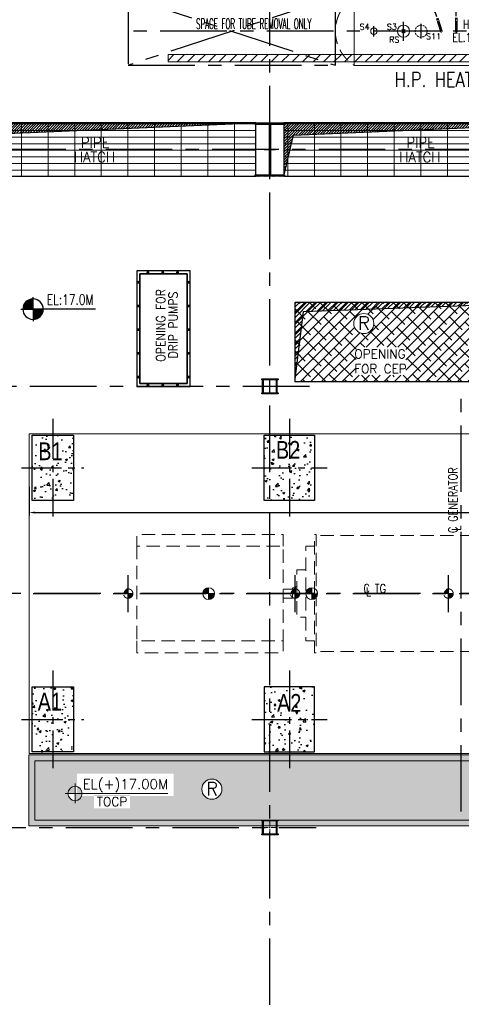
# Model space of a CAD drawing. Header units: inches. Extents: x 306235 to 1392759, y -66369 to 421098.
# Tile 69 of 91: x 465241 to 480168, y 96250 to 129514. Entities that reach past the tile are written whole.
import ezdxf
from ezdxf.enums import TextEntityAlignment as Align

# ---------------------------------------------------------------- set-up
doc = ezdxf.new("R2010")
doc.units = ezdxf.units.IN
doc.header["$LTSCALE"] = 1800
doc.header["$MEASUREMENT"] = 0
for name, pattern in [('CENTER', [2, 1.25, -0.25, 0.25, -0.25]), ('CENTER2', [1.125, 0.75, -0.125, 0.125, -0.125]), ('HIDDEN', [0.375, 0.25, -0.125]), ('HIDDEN2', [0.1875, 0.125, -0.0625])]:
    doc.linetypes.add(name, pattern=pattern)
doc.layers.get('0').update_dxf_attribs({"color": 253, "lineweight": 9})
for name, color, linetype, lineweight in [('1', 7, 'Continuous', 18), ('A-CHEQUERED PLATE HATCH', 252, 'Continuous', 9), ('A-CUT OUT', 3, 'Continuous', 30), ('A-REMOVABLE GRATING', 252, 'Continuous', 9), ('CONCRETE', 145, 'Continuous', 18), ('EQPT', 8, 'HIDDEN', 9), ('EQUIP', 8, 'HIDDEN', 9), ('STEEL', 231, 'Continuous', 18), ('TAG', 4, 'Continuous', 15)]:
    doc.layers.add(name, color=color, linetype=linetype, lineweight=lineweight)
for name, color, linetype in [('AUX COL', 1, 'Continuous'), ('CEN', 2, 'CENTER'), ('CEN_EQPT', 2, 'CENTER'), ('COL', 1, 'Continuous'), ('DIM', 4, 'Continuous'), ('EXPERIMENT', 6, 'Continuous'), ('GRID', 251, 'CENTER'), ('HATCH', 9, 'Continuous'), ('OPENING', 40, 'Continuous'), ('pedestel', 1, 'Continuous'), ('TEXT', 3, 'Continuous')]:
    doc.layers.add(name, color=color, linetype=linetype)
doc.styles.add('AR', font='arial.ttf')
doc.styles.add('COMPLEX', font='complex')
doc.styles.add('ROAMNS', font='ROMANS.shx')
doc.styles.add('ROMANS', font='romans.shx')
doc.styles.add('ROMANT', font='romant')
doc.styles.add('SIMPLEX-25', font='simplex.shx')
doc.styles.get("Standard").update_dxf_attribs({"font": 'arial.ttf'})
doc.dimstyles.new('DIM INT 1', dxfattribs={"dimtxt": 300, "dimasz": 200, "dimexe": 100, "dimexo": 100, "dimgap": 100, "dimtad": 1, "dimdec": 0, "dimzin": 13, "dimdsep": 46, "dimlunit": 5, "dimtxsty": 'ROAMNS', "dimblk1": 'CLOSEDBLANK', "dimcen": 0.09, "dimclrd": 9, "dimclre": 9, "dimclrt": 4, "dimadec": 0, "dimazin": 0, "dimtfac": 1, "dimtdec": 0, "dimtix": 1, "dimtmove": 2, "dimatfit": 3, "dimfxl": 1, "dimtolj": 1, "dimtzin": 13, "dimarcsym": 0})
pattern_1 = [(50, (-879360.7, -31358.3), (717.2602, -62.75213), [75, -825]), (355, (-879360.7, -31358.3), (-138.7513, 752.1921), [60, -660]), (100.4514, (-879300.94, -31363.5), (578.5094, 689.43954), [63.7402, -701.1421]), (46.1842, (-879360.7, -31158.3), (1067.241, -165.519), [112.5, -1237.5]), (96.6356, (-879271.8, -31172.1), (934.6627, 974.1179), [95.6103, -1051.713]), (351.1842, (-879360.7, -31158.3), (934.662, 974.1186), [90, -990]), (21, (-879260.7, -31208.3), (596.90705, -402.6189), [75, -825]), (326, (-879260.7, -31208.3), (243.3153, 725.15005), [60, -660]), (71.4514, (-879211, -31241.8), (840.2226, 322.5305), [63.7402, -701.1421]), (37.5, (-879360.7, -31358.27), (12.159855, 332.89385), [0, -652, 0, -670, 0, -662.5]), (7.5, (-879360.7, -31358.27), (263.06954, 394.41171), [0, -382, 0, -637, 0, -252.5]), (327.5, (-879583.7, -31358.27), (533.82244, -22.55487), [0, -250, 0, -780, 0, -1035]), (317.5, (-879683.7, -31358.27), (583.18617, 100.10498), [0, -325, 0, -518, 0, -735])]
pattern_2 = [(50, (-878960.7, -31358.3), (717.2602, -62.75213), [75, -825]), (355, (-878960.7, -31358.3), (-138.7513, 752.1921), [60, -660]), (100.4514, (-878900.94, -31363.5), (578.5094, 689.43954), [63.7402, -701.1421]), (46.1842, (-878960.7, -31158.3), (1067.241, -165.519), [112.5, -1237.5]), (96.6356, (-878871.8, -31172.1), (934.6627, 974.1179), [95.6103, -1051.713]), (351.1842, (-878960.7, -31158.3), (934.662, 974.1186), [90, -990]), (21, (-878860.7, -31208.3), (596.90705, -402.6189), [75, -825]), (326, (-878860.7, -31208.3), (243.3153, 725.15005), [60, -660]), (71.4514, (-878811, -31241.8), (840.2226, 322.5305), [63.7402, -701.1421]), (37.5, (-878960.7, -31358.27), (12.159855, 332.89385), [0, -652, 0, -670, 0, -662.5]), (7.5, (-878960.7, -31358.27), (263.06954, 394.41171), [0, -382, 0, -637, 0, -252.5]), (327.5, (-879183.7, -31358.27), (533.82244, -22.55487), [0, -250, 0, -780, 0, -1035]), (317.5, (-879283.7, -31358.27), (583.18617, 100.10498), [0, -325, 0, -518, 0, -735])]

# ---------------------------------------------------------------- blocks, each defined once
blk = doc.blocks.new('*X652')
at = {"color": 0}
for p, q in [((36154, 29375), (36330, 29375)), ((36183, 29400), (36330, 29400)), ((36226, 29425), (36330, 29425)), ((36080, 29200), (36330, 29200)), ((36081, 29225), (36330, 29225)), ((36085, 29250), (36330, 29250)), ((36092, 29275), (36330, 29275)), ((36102, 29300), (36330, 29300)), ((36115, 29325), (36330, 29325)), ((36132, 29350), (36330, 29350))]:
    blk.add_line(p, q, dxfattribs=at)
blk = doc.blocks.new('LL')
for p, q in [((-711, 0), (-711, 423)), ((-1136, 0), (-711, 0)), ((1493, 0), (-711, 0)), ((-711, 0), (-711, -418))]:
    blk.add_line(p, q)
for start, end in [(90, 180), (0, 90), (180, 270), (270, 0)]:
    blk.add_arc((-711, 0), 360, start, end)
at = {"xscale": 1.44, "yscale": 1.44, "zscale": 1.44}
blk.add_blockref('*X652', (-53026, -42044), dxfattribs=at)
at = {"xscale": 1.44, "yscale": 1.44, "zscale": 1.44, "rotation": 180}
blk.add_blockref('*X652', (51604, 42044), dxfattribs=at)
at = {"flags": 4}
blk.add_attdef('LEVEL', (-222, 154), '', height=432, dxfattribs=at)
blk = doc.blocks.new('TUR')
h = blk.add_hatch(color=256)
h.paths.add_polyline_path([(-491443, -110336, -0.414214), (-491601, -110494), (-491601, -110336)])
h.paths.add_polyline_path([(-491601, -110336), (-491760, -110336, -0.414214), (-491601, -110177)])
h = blk.add_hatch(color=256)
h.paths.add_polyline_path([(-485803, -110336, -0.414214), (-485961, -110494), (-485961, -110336)])
h.paths.add_polyline_path([(-485961, -110336), (-486120, -110336, -0.414214), (-485961, -110177)])
h = blk.add_hatch(color=256)
h.paths.add_polyline_path([(-480618, -110336, -0.414214), (-480776, -110494), (-480776, -110336)])
h.paths.add_polyline_path([(-480776, -110336), (-480935, -110336, -0.414214), (-480776, -110177)])
for p, q in [((-491760, -110336), (-491443, -110336)), ((-491601, -110494), (-491601, -110177)), ((-486120, -110336), (-485803, -110336)), ((-485961, -110494), (-485961, -110177)), ((-480935, -110336), (-480618, -110336)), ((-480776, -110494), (-480776, -110177))]:
    blk.add_line(p, q)
for centre in [(-491601, -110336), (-485961, -110336), (-480776, -110336)]:
    blk.add_circle(centre, 159)
at = {"layer": 'CEN', "linetype": 'CENTER2'}
for p, q in [((-491601, -110960), (-491601, -109711)), ((-485961, -110960), (-485961, -109711)), ((-480776, -110960), (-480776, -109711))]:
    blk.add_line(p, q, dxfattribs=at)
at = {"layer": 'EQPT', "flags": 128}
for points in [[(-486365, -108736), (-486365, -108336), (-491310, -108336), (-491310, -108736), (-486365, -108736), (-486365, -111936), (-491310, -111936), (-491310, -108736)], [(-485302, -108336), (-485252, -108336), (-485252, -112336), (-485302, -112336), (-485302, -108336)], [(-475202, -108376), (-485252, -108376)], [(-485302, -108736), (-485602, -108736), (-485602, -111936), (-485302, -111936)], [(-485602, -109536), (-485902, -109536), (-485902, -111136), (-485602, -111136)], [(-486052, -110181), (-486365, -110181)], [(-485952, -110146), (-486052, -110146), (-486052, -110526), (-485952, -110526)], [(-485902, -110106), (-485952, -110106), (-485952, -110566), (-485902, -110566)], [(-486052, -110491), (-486365, -110491)], [(-491310, -111936), (-491310, -112336), (-486365, -112336), (-486365, -111936)], [(-475202, -112296), (-485252, -112296)]]:
    blk.add_lwpolyline(points, dxfattribs=at)
blk = doc.blocks.new('TG DECK')
h = blk.add_hatch(color=5)
h.paths.add_polyline_path([(-175620, 154337, 0.414214), (-175820, 154137), (-175620, 154137)])
h.paths.add_polyline_path([(-175420, 154137), (-175620, 154137), (-175620, 153937, 0.414214)])
h = blk.add_hatch(color=5)
h.paths.add_polyline_path([(-172135, 154337, 0.414214), (-172335, 154137), (-172135, 154137)])
h.paths.add_polyline_path([(-171935, 154137), (-172135, 154137), (-172135, 153937, 0.414214)])
at = {"layer": 'HATCH', "ltscale": 0.25}
h = blk.add_hatch(dxfattribs=at)
h.set_pattern_fill('AR-CONC', color=256, scale=100, style=0)
h.set_pattern_definition(pattern_1)
h.paths.add_polyline_path([(-180889, 158387), (-181589, 158387), (-181589, 157287), (-180889, 157287)])
h.paths.add_polyline_path([(-180189, 158387), (-180889, 158387), (-180889, 157287), (-180189, 157287)])
h.paths.add_polyline_path([(-180189, 159487), (-180889, 159487), (-180889, 158387), (-180189, 158387)])
h.paths.add_polyline_path([(-180889, 159487), (-181589, 159487), (-181589, 158387), (-180889, 158387)])
h.paths.add_polyline_path([(-181527, 158494), (-180405, 158494), (-180405, 159398), (-181527, 159398)], flags=9)
h = blk.add_hatch(dxfattribs=at)
h.set_pattern_fill('AR-CONC', color=256, scale=100, style=0)
h.set_pattern_definition(pattern_2)
h.paths.add_polyline_path([(-172889, 158387), (-173739, 158387), (-173739, 157287), (-172889, 157287)])
h.paths.add_polyline_path([(-172039, 158387), (-172889, 158387), (-172889, 157287), (-172039, 157287)])
h.paths.add_polyline_path([(-172039, 159487), (-172889, 159487), (-172889, 158387), (-172039, 158387)])
h.paths.add_polyline_path([(-172889, 159487), (-173739, 159487), (-173739, 158387), (-172889, 158387)])
h.paths.add_polyline_path([(-173496, 158544), (-172375, 158544), (-172375, 159447), (-173496, 159447)], flags=9)
h = blk.add_hatch(dxfattribs=at)
h.set_pattern_fill('AR-CONC', color=256, scale=100, style=0)
h.set_pattern_definition(pattern_1)
h.paths.add_polyline_path([(-180889, 150987), (-181589, 150987), (-181589, 149887), (-180889, 149887)])
h.paths.add_polyline_path([(-180189, 150987), (-180889, 150987), (-180889, 149887), (-180189, 149887)])
h.paths.add_polyline_path([(-180189, 149887), (-180889, 149887), (-180889, 148787), (-180189, 148787)])
h.paths.add_polyline_path([(-180889, 149887), (-181589, 149887), (-181589, 148787), (-180889, 148787)])
h.paths.add_polyline_path([(-181548, 150036), (-180426, 150036), (-180426, 150940), (-181548, 150940)], flags=9)
h = blk.add_hatch(dxfattribs=at)
h.set_pattern_fill('AR-CONC', color=256, scale=100, style=0)
h.set_pattern_definition(pattern_2)
h.paths.add_polyline_path([(-172889, 149887), (-173739, 149887), (-173739, 148787), (-172889, 148787)])
h.paths.add_polyline_path([(-172039, 149887), (-172889, 149887), (-172889, 148787), (-172039, 148787)])
h.paths.add_polyline_path([(-172039, 150987), (-172889, 150987), (-172889, 149887), (-172039, 149887)])
h.paths.add_polyline_path([(-172889, 150987), (-173739, 150987), (-173739, 149887), (-172889, 149887)])
h.paths.add_polyline_path([(-173458, 149993), (-172336, 149993), (-172336, 150897), (-173458, 150897)], flags=9)
at = {"color": 5}
for p, q in [((-175420, 154137), (-175820, 154137)), ((-175620, 154337), (-175620, 153937)), ((-172235, 154137), (-172335, 154137)), ((-172135, 154337), (-172135, 153937))]:
    blk.add_line(p, q, dxfattribs=at)
blk.add_lwpolyline([(-164296, 148737), (-162546, 146887), (-133689, 146887), (-133689, 161387), (-162546, 161387), (-164296, 159537), (-181689, 159537), (-181689, 148737)], close=True)
for centre in [(-175620, 154137), (-172135, 154137)]:
    blk.add_circle(centre, 200, dxfattribs=at)
at = {"layer": 'CEN', "linetype": 'CENTER2'}
for p, q in [((-180889, 160037), (-180889, 156737)), ((-172889, 160037), (-172889, 156737)), ((-181939, 158387), (-179839, 158387)), ((-174164, 158387), (-171614, 158387)), ((-180889, 151537), (-180889, 148237)), ((-172889, 151537), (-172889, 148237)), ((-181939, 149887), (-179839, 149887)), ((-174164, 149887), (-171614, 149887))]:
    blk.add_line(p, q, dxfattribs=at)
at = {"layer": 'CEN_EQPT'}
for p, q in [((-167079, 146771), (-167079, 160886)), ((-181549, 154137), (-133689, 154137))]:
    blk.add_line(p, q, dxfattribs=at)
at = {"layer": 'pedestel'}
for points in [[(-180189, 159487), (-180189, 157287), (-181589, 157287), (-181589, 159487)], [(-180189, 150987), (-180189, 148787), (-181589, 148787), (-181589, 150987)]]:
    blk.add_lwpolyline(points, close=True, dxfattribs=at)
for points in [[(-172039, 157287), (-173739, 157287), (-173739, 159487), (-172039, 159487), (-172039, 157287)], [(-172039, 150987), (-173739, 150987), (-173739, 148787), (-172039, 148787), (-172039, 150987)]]:
    blk.add_lwpolyline(points, dxfattribs=at)
at = {"layer": 'DIM', "color": 0, "width": 0.8}
for s, height, style, p in [('B1', 600, 'AR', (-181376, 158645)), ('B2', 600, 'AR', (-173345, 158694)), ('C TG', 300, 'ROMANS', (-170386, 154158)), ('L', 300, 'ROMANS', (-170305, 154045)), ('A1', 600, 'AR', (-181396, 150187)), ('A2', 600, 'AR', (-173306, 150144))]:
    blk.add_text(s, height=height, dxfattribs=dict(at, style=style)).set_placement(p)
at = {"layer": 'DIM', "color": 0, "style": 'ROMANS', "width": 0.8}
for s, p in [('C GENERATOR', (-167211, 156181)), ('L', (-167098, 156262))]:
    blk.add_text(s, height=300, rotation=90, dxfattribs=at).set_placement(p)
blk = doc.blocks.new('*D839')
at = {"layer": 'Defpoints', "color": 0, "transparency": 16777216}
for p in [(465558, 113834), (513558, 113834), (513558, 112863)]:
    blk.add_point(p, dxfattribs=at)
at = {"layer": 'DIM', "color": 9, "lineweight": -2, "transparency": 16777216}
for p, q in [((465558, 113734), (465558, 112763)), ((513558, 113734), (513558, 112763)), ((465758, 112863), (513358, 112863))]:
    blk.add_line(p, q, dxfattribs=at)
at = {"layer": 'DIM', "color": 9, "transparency": 16777216}
for points in [[(465758, 112897), (465758, 112830), (465558, 112863)], [(513358, 112897), (513358, 112830), (513558, 112863)]]:
    blk.add_solid(points, dxfattribs=at)
at = {"layer": 'DIM', "color": 4, "transparency": 16777216, "insert": (490830, 113113), "char_height": 300, "attachment_point": 5, "style": 'ROAMNS'}
blk.add_mtext('\\A1;48000', dxfattribs=at)
blk = doc.blocks.new('_ClosedBlank')
at = {"color": 0, "linetype": 'ByBlock', "lineweight": -2}
for p, q in [((-1, 0.17), (0, 0)), ((-1, 0.17), (-1, -0.17)), ((0, 0), (-1, -0.17))]:
    blk.add_line(p, q, dxfattribs=at)
blk = doc.blocks.new('B-ROW COLUMN')
at = {"layer": 'COL'}
h = blk.add_hatch(dxfattribs=at)
h.set_pattern_fill('ANSI31', color=256, scale=200, style=0)
h.set_pattern_definition([(45, (155648.048, 63141.767), (-17.67767, 17.67767), [])])
h.paths.add_polyline_path([(171095, 85178), (172085, 85178), (172085, 85128), (171095, 85128)])
h.paths.add_polyline_path([(171574, 86878), (171606, 86878), (171606, 85178), (171574, 85178)])
h.paths.add_polyline_path([(171095, 86928), (172085, 86928), (172085, 86878), (171095, 86878)])
blk.add_line((171590, 85128), (171590, 86928))
at = {"layer": 'CEN'}
for p, q in [((171590, 85128), (171590, 86928)), ((171399, 86028), (171782, 86028))]:
    blk.add_line(p, q, dxfattribs=at)
at = {"layer": 'COL'}
for points in [[(171095, 86928), (172085, 86928), (172085, 86878), (171095, 86878)], [(171574, 86878), (171606, 86878), (171606, 85178), (171574, 85178)], [(171095, 85178), (172085, 85178), (172085, 85128), (171095, 85128)]]:
    blk.add_lwpolyline(points, close=True, dxfattribs=at)
blk = doc.blocks.new('A$C79836699')
at = {"layer": 'OPENING'}
h = blk.add_hatch(dxfattribs=at)
h.set_pattern_fill('ANSI31', color=8, scale=500, style=0)
h.set_pattern_definition([(45, (53194.6, -4e-10), (-44.194174, 44.194174), [])])
h.paths.add_polyline_path([(4340, 550), (2440, 550), (2440, 491), (4130, 437), (4340, -550)])
h.paths.add_polyline_path([(2440, 550), (740, 550), (2440, 491)])
at = {"layer": 'STEEL'}
h = blk.add_hatch(dxfattribs=at)
h.set_pattern_fill('ANSI31', color=8, scale=2000, style=0)
h.set_pattern_definition([(45, (120016.07, -225), (-176.7767, 176.7767), [])])
h.paths.add_polyline_path([(-14442, 785), (-14442, 1035), (-2220, 1035), (-2220, 785)])
h = blk.add_hatch(dxfattribs=at)
h.set_pattern_fill('ANSI31', color=8, scale=2000, style=0)
h.set_pattern_definition([(45, (120016.07, -775), (-176.7767, 176.7767), [])])
h.paths.add_polyline_path([(-14442, -1035), (-14442, -785), (-2220, -785), (-2220, -1035)])
at = {"layer": 'CEN', "color": 8, "linetype": 'CENTER'}
for p, q in [((-160, -1939), (-160, 2706)), ((-1175, 1163), (-1175, 1400)), ((0, -1412), (0, 1345)), ((1945, 0), (-15949, 0)), ((-7485, -175), (-7485, 175)), ((-6485, -322), (-6485, 312)), ((-5890, -250), (-5890, 250)), ((-2470, -175), (-2470, 175)), ((-1175, -210), (-1175, 210)), ((1175, -305), (1175, 305))]:
    blk.add_line(p, q, dxfattribs=at)
at = {"layer": 'CEN', "color": 8, "linetype": 'CENTER2', "ltscale": 0.25}
for p, q in [((-5622, 1260), (-5622, 1400)), ((-4700, 0), (-4700, 1400)), ((-5552, 1330), (-5692, 1330)), ((-5210, 0), (-5622, 1330)), ((-4630, 1330), (-4770, 1330))]:
    blk.add_line(p, q, dxfattribs=at)
at = {"layer": 'CEN', "color": 8}
for p, q in [((-8787, 1150), (-15787, -1150)), ((-15787, 1150), (-8787, -1150)), ((2540, 600), (2540, -600)), ((690, 0), (4618, 0))]:
    blk.add_line(p, q, dxfattribs=at)
blk.add_lwpolyline([(-8787, 1150), (-15787, 1150), (-15787, -1150), (-8787, -1150)], close=True, dxfattribs=at)
at = {"layer": 'EQUIP', "color": 8, "linetype": 'Continuous'}
for p, q in [((-972, 1400), (-1378, 1400)), ((-1378, 1163), (-1378, 1400)), ((-972, 1163), (-972, 1400)), ((-8155, 1163), (-400, 1163)), ((-8155, 1150), (-8155, -1150)), ((-400, 1170), (-400, -1170)), ((-400, 1170), (350, 1170)), ((350, 1170), (350, -1170)), ((1424, 250), (1845, 250)), ((1845, 250), (1845, -250)), ((1424, -250), (1845, -250)), ((-8155, -1163), (-400, -1163)), ((-400, -1170), (350, -1170))]:
    blk.add_line(p, q, dxfattribs=at)
at = {"layer": 'EQUIP', "color": 8}
for p, q in [((-5239, -9), (-5641, 1290)), ((-5181, 9), (-5584, 1307)), ((-4730, 0), (-4730, 1297)), ((-4670, 0), (-4670, 1297)), ((-6545, -60), (-6425, 60)), ((-6543, 58), (-6427, -58)), ((-2530, -60), (-2410, 60)), ((-2528, 58), (-2412, -58)), ((-60, -60), (60, 60)), ((-58, 58), (58, -58)), ((772, 305), (1175, 305)), ((772, -305), (1175, -305))]:
    blk.add_line(p, q, dxfattribs=at)
blk.add_lwpolyline([(1048, 256, 0.036505), (1022, 228, 0.032991), (904, 160, 0.171006), (904, -160, 0.032991), (1022, -228, 0.036505), (1048, -256, 0.386022), (1302, -256, 0.101773), (1364, -170, 0.060422), (1390, -90, 0.093727), (1390, 90, 0.060422), (1364, 170, 0.101773), (1302, 256, 0.386022), (1048, 256)], format="xyb", dxfattribs=at)
for centre, radius in [((-5622, 1330), 44.5), ((-4700, 1330), 44.5), ((-5210, 0), 30), ((-4700, 0), 30)]:
    blk.add_circle(centre, radius, dxfattribs=at)
at = {"layer": 'EQUIP', "color": 8, "linetype": 'Continuous'}
for centre, radius in [((-7485, 0), 107), ((-6485, 0), 203), ((-6485, 0), 57), ((-5210, 0), 30), ((-4700, 0), 30), ((-1175, 0), 162)]:
    blk.add_circle(centre, radius, dxfattribs=at)
at = {"layer": 'EQUIP', "color": 8, "linetype": 'HIDDEN2', "ltscale": 0.3}
blk.add_circle((-5890, 0), 203, dxfattribs=at)
at = {"layer": 'EQUIP', "color": 8}
for centre, radius, start, end in [((-7425, 0), 1362, 122.4167, 237.5833), ((1031, 0), 400, 130.2631, 229.7369)]:
    blk.add_arc(centre, radius, start, end, dxfattribs=at)
at = {"layer": 'EQUIP', "color": 8, "linetype": 'Continuous'}
blk.add_arc((278, 0), 1172, 273.5226, 86.4774, dxfattribs=at)
at = {"layer": 'OPENING', "color": 8}
blk.add_lwpolyline([(740, 550), (4340, 550), (4340, -550), (740, -550)], close=True, dxfattribs=at)
blk.add_lwpolyline([(4340, -550), (4130, 437), (740, 550)], dxfattribs=at)
at = {"layer": 'STEEL', "color": 8}
for points in [[(-2220, 785), (-14442, 785), (-14442, 1035), (-2220, 1035)], [(-2220, -785), (-14442, -785), (-14442, -1035), (-2220, -1035)]]:
    blk.add_lwpolyline(points, close=True, dxfattribs=at)
at = {"layer": 'EQUIP', "color": 8, "linetype": 'Continuous', "char_height": 200, "attachment_point": 9, "style": 'ROMANS'}
for s, insert in [('\\A1;S2', (-1035, 892, 600)), ('\\A1;S1', (-1230, 165, 300)), ('\\A1;S4', (-7625, 50)), ('\\A1;S3', (-6708, 46)), ('\\A1;RS', (-6622, -386, 300)), ('\\A1;S11', (-5209, -274)), ('\\A1;RS', (-2624, -259, 300)), ('\\A1;FS', (349, -296, 300))]:
    blk.add_mtext(s, dxfattribs=dict(at, insert=insert))
at = {"layer": 'EXPERIMENT', "color": 8, "style": 'COMPLEX', "width": 0.8}
blk.add_text('H.P. HEATER-7', height=500, dxfattribs=at).set_placement((-6785, -1883))
at = {"layer": 'TEXT', "color": 8, "style": 'ROMANS', "width": 0.8}
blk.add_text('REF.', height=200, rotation=90, dxfattribs=at).set_placement((-218, 2152))
at = {"layer": 'TEXT', "color": 8}
for s, height, style, width, p in [('SPACE FOR TUBE REMOVAL ONLY', 350, 'ROMANS', 0.5, (-13497, 75)), ('H.P. HEATER-7', 300, 'ROMANT', 0.75, (-4477, 83)), ('EL.18.85M', 300, 'ROMANT', 0.75, (-4828, -364))]:
    blk.add_text(s, height=height, dxfattribs=dict(at, style=style, width=width)).set_placement(p)
blk = doc.blocks.new('AUX COLUM')
at = {"color": 2, "linetype": 'CENTER2', "ltscale": 0.15}
for p, q in [((29690, 90186), (29690, 90686)), ((29940, 90436), (29440, 90436))]:
    blk.add_line(p, q, dxfattribs=at)
at = {"layer": 'AUX COL'}
for p, q in [((29440, 90218), (29440, 90654)), ((29472, 90218), (29472, 90654)), ((29908, 90218), (29908, 90654)), ((29940, 90218), (29940, 90654))]:
    blk.add_line(p, q, dxfattribs=at)
for points in [[(29415, 90686), (29965, 90686), (29965, 90654), (29415, 90654)], [(29415, 90218), (29965, 90218), (29965, 90186), (29415, 90186)]]:
    blk.add_lwpolyline(points, close=True, dxfattribs=at)
blk = doc.blocks.new('PL-FFL2')
at = {"layer": 'A-CUT OUT'}
h = blk.add_hatch(color=7, dxfattribs=at)
h.paths.add_polyline_path([(3.09, 1.96, 0.414214), (1.09, -0.04), (3.09, -0.04)])
h.paths.add_polyline_path([(5.09, -0.04), (3.09, -0.04), (3.09, -2.04, 0.414214)])
at = {"color": 1, "linetype": 'Continuous'}
for p, q in [((3.09, 2.74), (3.09, -2.74)), ((29.24, 0), (4.78, 0)), ((4.78, 0), (5.09, 0)), ((0.31, -0.04), (5.09, -0.04))]:
    blk.add_line(p, q, dxfattribs=at)
blk.add_circle((3.09, -0.04), 2, dxfattribs=at)
at = {"color": 4, "linetype": 'Continuous'}
blk.add_attdef('EL(+)', text='', height=2.75, dxfattribs=at).set_placement((18.98, 2.4), align=Align.MIDDLE)
at = {"color": 3, "linetype": 'Continuous'}
blk.add_attdef('XXX', text='', height=2.5, dxfattribs=at).set_placement((18.44, -3.52), align=Align.MIDDLE)

msp = doc.modelspace()

# ---------------------------------------------------------------- hatches: boundary and pattern name
at = {"layer": 'A-CHEQUERED PLATE HATCH', "linetype": 'Continuous'}
h = msp.add_hatch(dxfattribs=at)
h.set_pattern_fill('ANSI38', color=256, scale=2000, angle=180, style=0)
h.set_pattern_definition([(225, (9884, 1749.42), (176.7767, -176.7767), []), (315, (9884, 1749.42), (530.33009, -176.7767), [625, -375])])
edge = h.paths.add_edge_path(flags=16)
edge.add_arc((476871.9, 119248.6), 339.7, 0, 360)
h.paths.add_polyline_path([(474547.7, 117274.7), (483547.7, 117274.7), (483547.7, 119974.7), (474547.7, 119974.7)])
h.paths.add_polyline_path([(476612.3, 117499.7), (478295.6, 117499.7), (478295.6, 118449.7), (476612.3, 118449.7)], flags=16)
h = msp.add_hatch(dxfattribs=at)
h.set_pattern_fill('ANSI38', color=256, scale=2000, angle=180, style=0)
edge = h.paths.add_edge_path(flags=16)
edge.add_arc((471736.8, 103517.7), 339.7, 0, 360)
h.paths.add_polyline_path([(482842.4, 104475), (465752.7, 104475), (465752.7, 102475), (482231.8, 102475), (483225, 101425), (527697.7, 101425), (527697.7, 102625), (484592.4, 102625)])
edge = h.paths.add_edge_path()
edge.add_line((511459, 101303.1), (511495.7, 101303.1))
edge = h.paths.add_edge_path(flags=0)
edge.add_line((470250.3, 103376.8), (467315, 103376.8))
edge = h.paths.add_edge_path(flags=16)
edge.add_line((466778.1, 103372), (467351.7, 103372))
edge = h.paths.add_edge_path(flags=16)
edge.add_arc((467111.7, 103372), 240, 0, 360)
edge = h.paths.add_edge_path(flags=16)
edge.add_line((467111.7, 103705.6), (467111.7, 103048))
edge = h.paths.add_edge_path(flags=0)
edge.add_line((467315, 103376.8), (467351.7, 103376.8))
h.paths.add_polyline_path([(467753.1, 102871.4), (468974.6, 102871.4), (468974.6, 103321.4), (467753.1, 103321.4)], flags=16)
h.paths.add_polyline_path([(467178.2, 103287.3), (470446.8, 103287.3), (470446.8, 104041.6), (467178.2, 104041.6)], flags=16)
at = {"layer": 'A-REMOVABLE GRATING'}
h = msp.add_hatch(dxfattribs=at)
h.set_pattern_fill('GRATE', color=256, scale=7200, style=0)
h.paths.add_polyline_path([(463167.7, 124225), (473227.7, 124225), (473227.7, 126025), (463167.7, 126025)])
h = msp.add_hatch(dxfattribs=at)
h.set_pattern_fill('GRATE', color=256, scale=7200, style=0)
h.paths.add_polyline_path([(474167.7, 124225), (484227.7, 124225), (484227.7, 126025), (474167.7, 126025)])
at = {"layer": 'CONCRETE'}
h = msp.add_hatch(dxfattribs=at)
h.set_pattern_fill('AR-CONC', color=256, scale=75, style=0)
h.set_pattern_definition([(50, (387172.3, 49231.8), (537.9451, -47.0641), [56.25, -618.75]), (355, (387172.3, 49231.8), (-104.0635, 564.144), [45, -495]), (100.4514, (387217.13, 49227.9), (433.882, 517.0797), [47.8051, -525.8566]), (46.1842, (387172.3, 49381.8), (800.4308, -124.1393), [84.375, -928.125]), (96.6356, (387239, 49371.5), (700.997, 730.5884), [71.7077, -788.7847]), (351.1842, (387172.3, 49381.8), (700.9965, 730.589), [67.5, -742.5]), (21, (387247.3, 49344.3), (447.6803, -301.9642), [56.25, -618.75]), (326, (387247.3, 49344.3), (182.4865, 543.8625), [45, -495]), (71.4514, (387284.6, 49319.16), (630.167, 241.8979), [47.8051, -525.8566]), (37.5, (387172.3, 49231.82), (9.1199, 249.6704), [0, -489, 0, -502.5, 0, -496.875]), (7.5, (387172.3, 49231.82), (197.30215, 295.8088), [0, -286.5, 0, -477.75, 0, -189.375]), (327.5, (387005.05, 49231.82), (400.36683, -16.91615), [0, -187.5, 0, -585, 0, -776.25]), (317.5, (386930.05, 49231.82), (437.3896, 75.0787), [0, -243.75, 0, -388.5, 0, -551.25])])
h.paths.add_polyline_path([(527897.7, 101225), (527897.7, 102825), (484678.5, 102825), (482928.5, 104675), (465552.7, 104675), (465552.7, 102275), (482145.7, 102275), (483138.9, 101225)])
h.paths.add_polyline_path([(482842.4, 104475), (465752.7, 104475), (465752.7, 102475), (482231.8, 102475), (483225, 101425), (527697.7, 101425), (527697.7, 102625), (484592.4, 102625)], flags=16)
at = {"layer": 'OPENING'}
h = msp.add_hatch(dxfattribs=at)
h.set_pattern_fill('ANSI31', color=256, scale=500, style=0)
h.set_pattern_definition([(45, (356103.95, 39097.354), (-44.194174, 44.194174), [])])
h.paths.add_polyline_path([(473227.7, 126025), (463167.7, 126025), (463167.7, 125125), (463378, 125125), (463491.4, 125610.2)])
h.paths.add_polyline_path([(463378, 125125), (463167.7, 125125), (463167.7, 124225)])
h = msp.add_hatch(dxfattribs=at)
h.set_pattern_fill('ANSI31', color=256, scale=500, style=0)
h.set_pattern_definition([(45, (367103.95, 39097.354), (-44.194174, 44.194174), [])])
h.paths.add_polyline_path([(484227.7, 126025), (474167.7, 126025), (474167.7, 125125), (474378, 125125), (474491.4, 125610.2)])
h.paths.add_polyline_path([(474378, 125125), (474167.7, 125125), (474167.7, 124225)])
h = msp.add_hatch(dxfattribs=at)
h.set_pattern_fill('ANSI31', color=9, scale=1000, style=0)
h.set_pattern_definition([(45, (-487603.99, -239354.94), (-88.388348, 88.388348), [])])
h.paths.add_polyline_path([(483547.7, 119974.6), (474547.7, 119974.6), (474547.7, 117374.6), (474837.2, 119655.4)])

# ---------------------------------------------------------------- linework, layer by layer
at = {"layer": 'CONCRETE'}
msp.add_lwpolyline([(527897.7, 101225), (527897.7, 102825), (484678.5, 102825), (482928.5, 104675), (465552.7, 104675), (465552.7, 102275), (482145.7, 102275), (483138.9, 101225)], close=True, dxfattribs=at)
msp.add_lwpolyline([(482842.4, 104475), (465752.7, 104475), (465752.7, 102475), (482231.8, 102475), (483225, 101425), (527697.7, 101425), (527697.7, 102625), (484592.4, 102625), (482842.4, 104475)], dxfattribs=at)
at = {"layer": 'GRID'}
for p, q in [((473697.7, 85427.5), (473697.7, 140625)), ((545997.7, 125125), (441197.7, 125125)), ((475037.4, 117125), (401697.7, 117125.3)), ((521984.6, 110125), (401842.9, 110125.3)), ((402000.4, 102225), (475264.1, 102225))]:
    msp.add_line(p, q, dxfattribs=at)
at = {"layer": 'OPENING', "lineweight": 30}
for p, q in [((474837.2, 119655.4), (483547.7, 119974.6)), ((474547.7, 117374.6), (474837.2, 119655.4))]:
    msp.add_line(p, q, dxfattribs=at)
at = {"layer": 'OPENING'}
for points in [[(463167.7, 124225), (463491.4, 125610.2), (473227.7, 126025)], [(474167.7, 124225), (474491.4, 125610.2), (484227.7, 126025)]]:
    msp.add_lwpolyline(points, dxfattribs=at)
for points in [[(463167.7, 124225), (473227.7, 124225), (473227.7, 126025), (463167.7, 126025)], [(474167.7, 124225), (484227.7, 124225), (484227.7, 126025), (474167.7, 126025)], [(469197.7, 117125), (470997.7, 117125), (470997.7, 121025), (469197.7, 121025)], [(469297.7, 120925), (470897.7, 120925), (470897.7, 117225), (469297.7, 117225)], [(469297.7, 117225), (470897.7, 117225), (470897.7, 120925), (469297.7, 120925)], [(474547.7, 119974.7), (483547.7, 119974.7), (483547.7, 117274.7), (474547.7, 117274.7)]]:
    msp.add_lwpolyline(points, close=True, dxfattribs=at)
at = {"layer": 'OPENING', "const_width": 50}
for points in [[(469550.4, 120975, 1), (469600.4, 120975, 1)], [(470050.4, 120975, 1), (470100.4, 120975, 1)], [(470550.4, 120975, 1), (470600.4, 120975, 1)], [(469222.7, 120641.7, 1), (469272.7, 120641.7, 1)], [(470922.7, 120641.7, 1), (470972.7, 120641.7, 1)], [(469222.7, 119841.7, 1), (469272.7, 119841.7, 1)], [(470922.7, 119841.7, 1), (470972.7, 119841.7, 1)], [(469222.7, 119041.7, 1), (469272.7, 119041.7, 1)], [(470922.7, 119041.7, 1), (470972.7, 119041.7, 1)], [(469222.7, 118241.7, 1), (469272.7, 118241.7, 1)], [(470922.7, 118241.7, 1), (470972.7, 118241.7, 1)], [(469222.7, 117441.7, 1), (469272.7, 117441.7, 1)], [(470922.7, 117441.7, 1), (470972.7, 117441.7, 1)], [(469550.4, 117175, 1), (469600.4, 117175, 1)], [(470050.4, 117175, 1), (470100.4, 117175, 1)], [(470550.4, 117175, 1), (470600.4, 117175, 1)]]:
    msp.add_lwpolyline(points, format="xyb", close=True, dxfattribs=at)
at = {"layer": 'TAG'}
for centre in [(476871.9, 119248.6), (471736.8, 103517.7)]:
    msp.add_circle(centre, 339.7, dxfattribs=at)

# ---------------------------------------------------------------- block references
for name, p in [('A$C79836699', (484697.7, 129125)), ('B-ROW COLUMN', (302107.5, 39097.4)), ('TG DECK', (647246.3, -44012.1))]:
    msp.add_blockref(name, p)
at = {"color": 9}
for p in [(444007.5, 26689.4), (444007.5, 11789.4)]:
    msp.add_blockref('AUX COLUM', p, dxfattribs=at)
at = {"layer": '1'}
ref = msp.add_blockref('PL-FFL2', (466741.4, 103376.8), dxfattribs=dict(at, xscale=120, yscale=120, zscale=120))
ref.add_attrib('XXX', 'TOCP', dxfattribs={"layer": '0', "color": 3, "linetype": 'Continuous', "height": 300, "style": 'SIMPLEX-25'}).set_placement((468363.9, 103096.4), align=Align.MIDDLE)
ref.add_attrib('EL(+)', 'EL(+)17.00M', dxfattribs={"layer": '0', "color": 4, "linetype": 'Continuous', "height": 330, "style": 'SIMPLEX-25'}).set_placement((468812.5, 103664.4), align=Align.MIDDLE)
at = {"layer": 'EQUIP', "color": 4}
msp.add_blockref('TUR', (960510.2, 220460.6), dxfattribs=at)
at = {"layer": 'TEXT'}
ref = msp.add_blockref('LL', (466374.6, 119733.8), dxfattribs=dict(at, xscale=0.96, yscale=0.96, zscale=0.96))
ref.add_attrib('LEVEL', 'EL:17.0M', (466161.8, 119881.8), dxfattribs={"layer": '0', "height": 350, "style": 'ROMANS', "width": 0.75, "flags": 4})

# ---------------------------------------------------------------- texts
at = {"layer": 'TAG', "style": 'ROMANS'}
for p in [(476678, 119037.4), (471542.9, 103306.5)]:
    msp.add_text('R', height=445.3, dxfattribs=at).set_placement(p)
at = {"layer": 'TEXT', "color": 3, "style": 'ROMANS', "width": 0.936038}
for s, p in [(' PIPE', (467086.2, 125189.7, -1000)), (' PIPE', (478086.2, 125189.7, -1000)), ('HATCH', (467072.5, 124698)), ('HATCH', (478072.5, 124698))]:
    msp.add_text(s, height=350, dxfattribs=at).set_placement(p)
at = {"layer": 'TEXT', "style": 'ROMANS', "width": 0.9}
for s, p in [('OPENING FOR', (470158, 117958.1)), ('DRIP PUMPS', (470574.6, 118070.6))]:
    msp.add_text(s, height=300, rotation=90, dxfattribs=at).set_placement(p)
at = {"layer": 'TEXT', "insert": (446500.4, 127332.3), "char_height": 500, "width": 3551.393, "attachment_point": 1, "style": 'ROMANS'}
msp.add_mtext('\\pi-129.07;COMPUTER\\P\\pi811.41;ROOM', dxfattribs=at)
at = {"layer": 'TEXT', "insert": (476549, 118372.4), "char_height": 300, "attachment_point": 1, "style": 'ROMANS'}
msp.add_mtext_dynamic_manual_height_columns('OPENING FOR CEP', width=2239.259, gutter_width=6000, heights=[0], dxfattribs=at)

# ---------------------------------------------------------------- dimensions: what is measured, and where the dimension line sits
at = {"layer": 'DIM'}
dim = msp.add_linear_dim(base=(513557.7, 112863.2), p1=(465557.7, 113834.2), p2=(513557.7, 113834.2), dimstyle='DIM INT 1', override={"dimtmove": 0}, dxfattribs=at)
dim.commit()
dim.dimension.update_dxf_attribs({"geometry": '*D839', "text_midpoint": (490829.6, 112863.2), "dimtype": 160})

doc.saveas('drawing.dxf')
